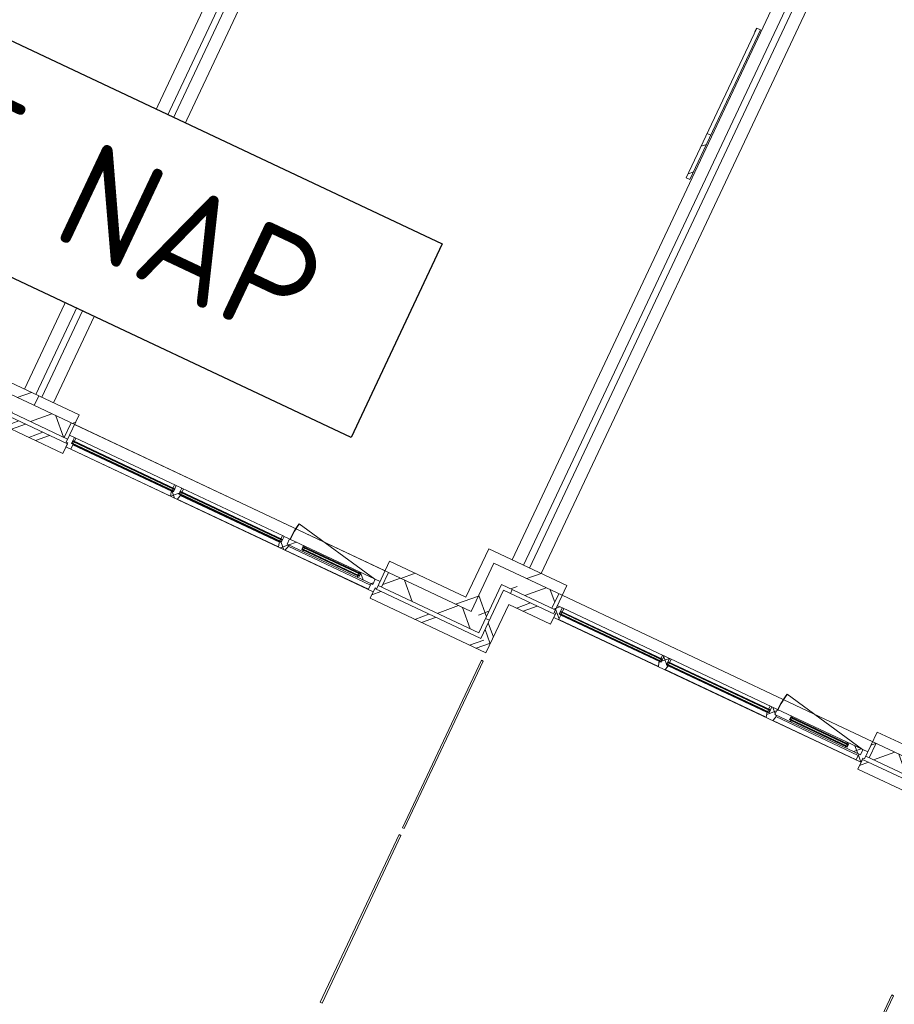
# Model space of a CAD drawing. Header units: metres. Extents: x 136266 to 136452, y 453403 to 453560.
# Tile 20 of 133: x 136361.47 to 136369.64, y 453432.32 to 453441.51. Entities that reach past the tile are written whole.
import ezdxf

# ---------------------------------------------------------------- set-up
doc = ezdxf.new("R2010")
doc.units = ezdxf.units.M
for name, color, linetype, lineweight in [('A-DETL-BEBOUWING', 253, 'Continuous', 9), ('A-FLOR', 192, 'Continuous', 5), ('N-WE-OG-BEBOUWING_HOOFDGEBOUW-T25', 7, 'Continuous', 25)]:
    doc.layers.add(name, color=color, linetype=linetype, lineweight=lineweight)
doc.styles.add('NLCS-ISO-M200-T25', font='txt', dxfattribs={"height": 0.5})
pattern_1 = [(44.99999999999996, (1199.999805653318, -7.958078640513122e-13), (-282.8427124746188, 282.8427124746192), [])]
pattern_2 = [(45, (0.0001772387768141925, -0.0001818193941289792), (-141.4213562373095, 141.4213562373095), [])]
pattern_3 = [(45, (-0.0003412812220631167, -2.000888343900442e-10), (-141.4213562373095, 141.4213562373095), []), (135, (-0.0003412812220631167, -2.000888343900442e-10), (-141.4213562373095, -141.4213562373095), [])]
pattern_4 = [(45, (0.0001772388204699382, -2.000888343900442e-10), (-141.4213562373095, 141.4213562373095), []), (135, (0.0001772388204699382, -2.000888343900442e-10), (-141.4213562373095, -141.4213562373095), [])]
pattern_5 = [(45, (-0.0003412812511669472, -0.0001818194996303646), (-141.4213562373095, 141.4213562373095), []), (135, (-0.0003412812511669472, -0.0001818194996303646), (-141.4213562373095, -141.4213562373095), [])]
pattern_6 = [(45, (0.000177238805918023, -0.0001818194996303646), (-141.4213562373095, 141.4213562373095), []), (135, (0.000177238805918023, -0.0001818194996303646), (-141.4213562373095, -141.4213562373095), [])]

# ---------------------------------------------------------------- blocks, each defined once
blk = doc.blocks.new('859-DO-0010 29-09-2022')
at = {"layer": 'A-DETL-BEBOUWING'}
h = blk.add_hatch(dxfattribs=at)
h.set_pattern_fill('FP_2341', color=256, angle=89.99999999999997, style=0, pattern_type=2)
h.set_pattern_definition([(44.99999999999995, (0.0003590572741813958, -0.0002318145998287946), (-141.4213562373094, 141.4213562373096), [])])
h.paths.add_polyline_path([(110250.0003590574, 19512.7749134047), (110250.0003590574, 19973.02474134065), (110212.0003590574, 19973.02474134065), (110212.0003590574, 19512.7749134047)])
h = blk.add_hatch(dxfattribs=at)
h.set_pattern_fill('FP_107', color=256, angle=44.99999999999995, style=0, pattern_type=2)
h.set_pattern_definition([(44.99999999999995, (1199.999805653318, -1.13686837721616e-12), (-282.8427124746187, 282.8427124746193), [])])
h.paths.add_polyline_path([(110020.0003590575, 14993.18181818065), (110120.0003590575, 14993.18181818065), (110120.0003590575, 15593.18181818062), (110020.0003590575, 15593.18181818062), (110020.0003590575, 15093.18181818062)])
h = blk.add_hatch(dxfattribs=at)
h.set_pattern_fill('FP_107', color=256, angle=44.99999999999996, style=0, pattern_type=2)
h.set_pattern_definition(pattern_1)
h.paths.add_polyline_path([(110410.0003590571, 15493.18181818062), (110410.0003590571, 15593.18181818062), (110120.0003590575, 15593.18181818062), (110120.0003590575, 15493.18181818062)])
h = blk.add_hatch(dxfattribs=at)
h.set_pattern_fill('FP_107', color=256, angle=44.99999999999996, style=0, pattern_type=2)
h.set_pattern_definition(pattern_1)
h.paths.add_polyline_path([(110410.0003590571, 15493.18181818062), (110824.7821772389, 15493.18181818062), (110824.7821772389, 15593.18181818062), (110410.0003590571, 15593.18181818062)])
h = blk.add_hatch(dxfattribs=at)
h.set_pattern_fill('FP_107', color=256, angle=44.99999999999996, style=0, pattern_type=2)
h.set_pattern_definition(pattern_1)
h.paths.add_polyline_path([(115210.000359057, 15493.1818181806), (115210.000359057, 15593.18181818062), (114031.182177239, 15593.18181818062), (114031.182177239, 15493.18181818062), (114205.6719216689, 15493.18181818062)])
h = blk.add_hatch(dxfattribs=at)
h.set_pattern_fill('FP_1185', color=256, angle=44.9999999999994, style=0, pattern_type=2)
h.set_pattern_definition([(44.99999999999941, (110265.0003853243, 15343.18124031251), (-299.9546965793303, 299.9546965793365), []), (134.9999999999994, (110265.0003853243, 15343.18124031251), (-299.9546965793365, -299.9546965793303), [])])
h.paths.add_polyline_path([(110270.0003590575, 15343.18181818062), (110410.0003590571, 15343.18181818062), (110410.0003590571, 15493.18181818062), (110120.0003590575, 15493.18181818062), (110120.0003590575, 15343.18181818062)])
h = blk.add_hatch(dxfattribs=at)
h.set_pattern_fill('FP_799', color=256, angle=44.99999999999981, style=0, pattern_type=2)
h.set_pattern_definition([(44.99999999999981, (112810.0000202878, 15343.18194742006), (-299.9546965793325, 299.9546965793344), []), (134.9999999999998, (112810.0000202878, 15343.18194742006), (-299.9546965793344, -299.9546965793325), [])])
h.paths.add_polyline_path([(115210.0003590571, 15343.18181818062), (115210.0003590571, 15493.18181818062), (114066.1821772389, 15493.18181818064), (114066.1821772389, 15343.18181818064), (114205.6719216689, 15343.18181818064)])
h.paths.add_polyline_path([(110789.7821772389, 15343.18181818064), (110789.7821772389, 15493.18181818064), (110410.0003590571, 15493.18181818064), (110410.0003590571, 15343.18181818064), (110601.7810741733, 15343.18181818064)])
h = blk.add_hatch(dxfattribs=at)
h.set_pattern_fill('FP_800', color=256, style=0, pattern_type=2)
h.set_pattern_definition(pattern_2)
h.paths.add_polyline_path([(110824.7821772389, 15343.1818181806), (110824.7821772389, 15493.1818181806), (110789.7821772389, 15493.1818181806), (110789.7821772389, 15343.1818181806)])
h = blk.add_hatch(dxfattribs=at)
h.set_pattern_fill('FP_800', color=256, style=0, pattern_type=2)
h.set_pattern_definition(pattern_2)
h.paths.add_polyline_path([(114066.1821772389, 15343.18181818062), (114066.1821772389, 15493.18181818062), (114031.1821772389, 15493.18181818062), (114031.1821772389, 15343.18181818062)])
h = blk.add_hatch(dxfattribs=at)
h.set_pattern_fill('FP_1267', color=256, style=0, pattern_type=2)
h.set_pattern_definition(pattern_5)
h.paths.add_polyline_path([(110891.782177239, 15273.18181818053), (110891.782177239, 15323.18181818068), (110874.782177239, 15323.18181818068), (110874.782177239, 15387.18181818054), (110824.782177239, 15387.18181818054), (110824.782177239, 15315.18181818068), (110841.782177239, 15315.18181818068), (110841.782177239, 15273.18181818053)])
h = blk.add_hatch(color=256, dxfattribs=at)
h.paths.add_polyline_path([(110877.7821772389, 15323.18181818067), (110891.7821772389, 15323.18181818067), (110891.7821772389, 15327.18181818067), (110877.7821772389, 15327.18181818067)])
h.paths.add_polyline_path([(111924.4821772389, 15323.18181818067), (111924.4821772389, 15327.18181818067), (111910.4821772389, 15327.18181818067), (111910.4821772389, 15323.18181818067)])
h.paths.add_polyline_path([(111910.4821772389, 15350.18181818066), (111924.4821772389, 15350.18181818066), (111924.4821772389, 15354.18181818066), (111910.4821772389, 15354.18181818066)])
h.paths.add_polyline_path([(110891.7821772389, 15350.18181818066), (110891.7821772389, 15354.18181818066), (110877.7821772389, 15354.18181818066), (110877.7821772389, 15350.18181818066)])
h = blk.add_hatch(dxfattribs=at)
h.set_pattern_fill('FP_1267', color=256, style=0, pattern_type=2)
h.set_pattern_definition(pattern_5)
h.paths.add_polyline_path([(111988.9821772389, 15273.18181818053), (112000.4821772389, 15311.18181818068), (112000.4821772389, 15323.18181818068), (111983.4821772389, 15323.18181818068), (111983.4821772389, 15387.18181818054), (111927.4821772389, 15387.18181818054), (111927.4821772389, 15323.18181818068), (111910.4821772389, 15323.18181818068), (111910.4821772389, 15311.18181818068), (111921.982177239, 15273.18181818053)])
h = blk.add_hatch(dxfattribs=at)
h.set_pattern_fill('FP_1268', color=256, style=0, pattern_type=2)
h.set_pattern_definition([(45, (0.0001772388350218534, -0.0001818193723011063), (-141.4213562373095, 141.4213562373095), []), (135, (0.0001772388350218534, -0.0001818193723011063), (-141.4213562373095, -141.4213562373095), [])])
h.paths.add_polyline_path([(111910.482177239, 15354.18181818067), (111927.482177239, 15354.18181818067), (111925.4821772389, 15387.18181818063), (111910.482177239, 15387.18181818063)])
h = blk.add_hatch(color=256, dxfattribs=at)
h.paths.add_polyline_path([(111986.4821772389, 15323.18181818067), (112000.4821772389, 15323.18181818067), (112000.4821772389, 15327.18181818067), (111986.4821772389, 15327.18181818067)])
h.paths.add_polyline_path([(113024.1821772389, 15323.18181818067), (113038.1821772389, 15323.18181818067), (113038.1821772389, 15327.18181818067), (113024.1821772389, 15327.18181818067)])
h.paths.add_polyline_path([(113038.1821772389, 15350.18181818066), (113038.1821772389, 15354.18181818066), (113024.1821772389, 15354.18181818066), (113024.1821772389, 15350.18181818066)])
h.paths.add_polyline_path([(112000.4821772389, 15350.18181818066), (112000.4821772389, 15354.18181818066), (111986.4821772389, 15354.18181818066), (111986.4821772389, 15350.18181818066)])
h = blk.add_hatch(dxfattribs=at)
h.set_pattern_fill('FP_1267', color=256, style=0, pattern_type=2)
h.set_pattern_definition(pattern_5)
h.paths.add_polyline_path([(113035.682177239, 15273.18181818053), (113102.6821772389, 15273.18181818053), (113114.1821772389, 15311.18181818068), (113114.1821772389, 15333.18181818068), (113097.1821772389, 15333.18181818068), (113097.1821772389, 15387.18181818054), (113041.1821772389, 15387.18181818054), (113041.1821772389, 15323.18181818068), (113024.1821772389, 15323.18181818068), (113024.1821772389, 15311.18181818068)])
h = blk.add_hatch(dxfattribs=at)
h.set_pattern_fill('FP_1269', color=256, style=0, pattern_type=2)
h.set_pattern_definition([(45, (0.0001772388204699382, -0.0001818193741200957), (-141.4213562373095, 141.4213562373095), []), (135, (0.0001772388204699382, -0.0001818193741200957), (-141.4213562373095, -141.4213562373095), [])])
h.paths.add_polyline_path([(113024.1821772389, 15354.18181818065), (113041.1821772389, 15354.18181818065), (113039.1821772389, 15387.18181818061), (113024.1821772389, 15387.18181818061)])
h = blk.add_hatch(dxfattribs=at)
h.set_pattern_fill('FP_1270', color=256, style=0, pattern_type=2)
h.set_pattern_definition(pattern_6)
h.paths.add_polyline_path([(113822.6655167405, 15333.18181818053), (113981.1821772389, 15333.18181818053), (113981.1821772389, 15387.18181818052), (113836.1821772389, 15387.18181818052), (113836.1821772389, 15346.18181818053), (113819.1821772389, 15346.18181818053)])
h.paths.add_polyline_path([(113097.1821772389, 15333.18181818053), (113255.6988377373, 15333.18181818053), (113259.1821772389, 15346.18181818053), (113242.1821772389, 15346.18181818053), (113242.1821772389, 15387.18181818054), (113097.1821772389, 15387.18181818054)])
h = blk.add_hatch(dxfattribs=at)
h.set_pattern_fill('FP_1270', color=256, style=0, pattern_type=2)
h.set_pattern_definition(pattern_6)
h.paths.add_polyline_path([(113836.1821772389, 15377.18181818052), (113836.1821772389, 15387.18181818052), (113821.8616691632, 15387.18181818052), (113819.1821772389, 15377.18181818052)])
h.paths.add_polyline_path([(113242.1821772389, 15377.18181818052), (113259.1821772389, 15377.18181818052), (113256.5026853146, 15387.18181818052), (113242.1821772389, 15387.18181818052)])
h = blk.add_hatch(color=256, dxfattribs=at)
h.paths.add_polyline_path([(113259.1821772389, 15346.18181818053), (113259.1821772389, 15350.18181818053), (113245.1821772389, 15350.18181818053), (113245.1821772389, 15346.18181818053)])
h.paths.add_polyline_path([(113833.1821772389, 15346.18181818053), (113833.1821772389, 15350.18181818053), (113819.1821772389, 15350.18181818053), (113819.1821772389, 15346.18181818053)])
h.paths.add_polyline_path([(113833.1821772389, 15373.18181818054), (113833.1821772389, 15377.18181818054), (113819.1821772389, 15377.18181818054), (113819.1821772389, 15373.18181818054)])
h.paths.add_polyline_path([(113259.1821772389, 15373.18181818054), (113259.1821772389, 15377.18181818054), (113245.1821772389, 15377.18181818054), (113245.1821772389, 15373.18181818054)])
for points in [[(113833.1821772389, 15369.18181818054), (113833.1821772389, 15373.18181818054), (113245.1821772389, 15373.18181818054), (113245.1821772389, 15369.18181818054), (113438.2035822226, 15369.18181818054)], [(113833.1821772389, 15350.18181818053), (113833.1821772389, 15354.18181818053), (113245.1821772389, 15354.18181818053), (113245.1821772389, 15350.18181818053), (113438.2035822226, 15350.18181818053)], [(111924.4821772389, 15346.18181818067), (111924.4821772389, 15350.18181818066), (110877.7821772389, 15350.18181818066), (110877.7821772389, 15346.18181818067), (111552.4430401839, 15346.18181818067)], [(111924.4821772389, 15327.18181818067), (111924.4821772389, 15331.18181818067), (110877.7821772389, 15331.18181818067), (110877.7821772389, 15327.18181818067), (111552.4430401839, 15327.18181818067)], [(113038.1821772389, 15346.18181818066), (113038.1821772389, 15350.18181818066), (111986.4821772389, 15350.18181818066), (111986.4821772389, 15346.18181818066), (112993.9993791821, 15346.18181818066)], [(113038.1821772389, 15327.18181818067), (113038.1821772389, 15331.18181818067), (111986.4821772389, 15331.18181818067), (111986.4821772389, 15327.18181818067), (112993.9993791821, 15327.18181818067)], [(107124.482177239, 14842.99999999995), (107124.482177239, 14846.99999999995), (106077.782177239, 14846.99999999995), (106077.782177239, 14842.99999999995), (106997.8902266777, 14842.99999999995)], [(107124.482177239, 14823.99999999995), (107124.482177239, 14827.99999999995), (106077.782177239, 14827.99999999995), (106077.782177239, 14823.99999999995), (106997.8902266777, 14823.99999999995)], [(108238.1821772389, 14842.99999999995), (108238.1821772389, 14846.99999999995), (107186.4821772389, 14846.99999999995), (107186.4821772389, 14842.99999999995), (107718.6683961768, 14842.99999999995)], [(108238.1821772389, 14823.99999999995), (108238.1821772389, 14827.99999999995), (107186.4821772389, 14827.99999999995), (107186.4821772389, 14823.99999999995), (107718.6683961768, 14823.99999999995)], [(109033.1821772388, 14869.99999999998), (108445.1821772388, 14870.00000000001), (108445.1821772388, 14865.99999999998), (109033.1821772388, 14865.99999999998)], [(109033.1821772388, 14850.99999999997), (108445.1821772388, 14850.99999999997), (108445.1821772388, 14846.99999999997), (109033.1821772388, 14846.99999999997)]]:
    blk.add_hatch(color=256, dxfattribs=at).paths.add_polyline_path(points)
h = blk.add_hatch(dxfattribs=at)
h.set_pattern_fill('FP_1267', color=256, style=0, pattern_type=2)
h.set_pattern_definition(pattern_5)
h.paths.add_polyline_path([(113964.1821772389, 15273.18181818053), (114014.182177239, 15273.18181818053), (114014.182177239, 15315.18181818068), (114031.182177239, 15315.18181818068), (114031.182177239, 15387.18181818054), (113981.1821772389, 15387.18181818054), (113981.1821772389, 15333.18181818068), (113964.1821772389, 15333.18181818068)])
h = blk.add_hatch(dxfattribs=at)
h.set_pattern_fill('FP_1184', color=256, angle=45.00000000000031, style=0, pattern_type=2)
h.set_pattern_definition([(135.0000000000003, (110270.0003373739, 15168.1815043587), (-299.9546965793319, -299.954696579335), []), (225.0000000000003, (110270.0003373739, 15168.1815043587), (299.9546965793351, -299.9546965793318), [])])
h.paths.add_polyline_path([(110270.0003590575, 14993.18181818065), (110270.0003590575, 15343.18181818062), (110120.0003590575, 15343.18181818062), (110120.0003590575, 14993.18181818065)])
h = blk.add_hatch(dxfattribs=at)
h.set_pattern_fill('FP_362', color=256, angle=45.00000000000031, style=0, pattern_type=2)
h.set_pattern_definition([(135.0000000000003, (110410.000408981, 15053.18190010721), (-282.8427124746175, -282.8427124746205), []), (135.0000000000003, (110410.000408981, 16253.18170576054), (-282.8427124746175, -282.8427124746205), [])])
h.paths.add_polyline_path([(110410.0003590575, 14803.18181817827), (110410.0003590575, 15303.18181817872), (110310.0003590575, 15303.18181817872), (110310.0003590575, 14803.18181817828)])
h = blk.add_hatch(dxfattribs=at)
h.set_pattern_fill('FP_339', color=256, angle=44.99999999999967, style=0, pattern_type=2)
h.set_pattern_definition([(44.99999999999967, (110625.9098077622, 15203.18187581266), (-282.8427124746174, 282.8427124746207), []), (44.99999999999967, (111825.9096134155, 15203.18187581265), (-282.8427124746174, 282.8427124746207), [])])
h.paths.add_polyline_path([(110410.0003590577, 15203.18181817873), (110841.8185408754, 15203.18181817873), (110841.8185408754, 15303.18181817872), (110410.0003590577, 15303.18181817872), (110410.0003590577, 15251.98173324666)])
h = blk.add_hatch(dxfattribs=at)
h.set_pattern_fill('FP_872', color=256, angle=45.0000000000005, style=0, pattern_type=2)
h.set_pattern_definition([(45.0000000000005, (114612.2730770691, 15203.18116870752), (-282.8427124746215, 282.8427124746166), []), (45.0000000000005, (115812.2735898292, 15203.18187581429), (-282.8427124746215, 282.8427124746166), [])])
h.paths.add_polyline_path([(115210.0003590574, 15203.18181817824), (115210.0003590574, 15303.18181817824), (114014.5458136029, 15303.18181817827), (114014.5458136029, 15203.18181817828), (114205.6719216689, 15203.18181817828)])
h = blk.add_hatch(dxfattribs=at)
h.set_pattern_fill('FP_107', color=256, angle=44.99999999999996, style=0, pattern_type=2)
h.set_pattern_definition(pattern_1)
h.paths.add_polyline_path([(105610.000359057, 14993.18181818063), (105610.000359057, 15093.18181818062), (104431.1821772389, 15093.18181818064), (104431.1821772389, 14993.18181818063), (105556.3338876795, 14993.18181818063)])
h = blk.add_hatch(dxfattribs=at)
h.set_pattern_fill('FP_107', color=256, angle=44.99999999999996, style=0, pattern_type=2)
h.set_pattern_definition([(44.99999999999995, (1199.999805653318, -1.023181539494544e-12), (-282.8427124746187, 282.8427124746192), [])])
h.paths.add_polyline_path([(109881.0029046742, 14993.18181818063), (110020.0003590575, 14993.18181818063), (110020.0003590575, 15093.18181818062), (109231.1821772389, 15093.18181818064), (109231.1821772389, 14993.18181818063)])
h.paths.add_polyline_path([(106024.7821772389, 14993.18181818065), (106024.7821772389, 15093.18181818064), (105610.0003590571, 15093.18181818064), (105610.0003590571, 14993.18181818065)])
h = blk.add_hatch(dxfattribs=at)
h.set_pattern_fill('FP_795', color=256, angle=44.99999999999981, style=0, pattern_type=2)
h.set_pattern_definition([(44.99999999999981, (103210.0008679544, 14843.18179269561), (-299.9546965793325, 299.9546965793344), []), (134.9999999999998, (103210.0008679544, 14843.18179269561), (-299.9546965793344, -299.9546965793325), [])])
h.paths.add_polyline_path([(104466.1821772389, 14843.18181818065), (105610.0003590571, 14843.18181818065), (105610.0003590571, 14993.18181818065), (104466.1821772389, 14993.18181818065)])
h.paths.add_polyline_path([(100810.000359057, 14843.18181818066), (101189.7821772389, 14843.18181818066), (101189.7821772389, 14993.18181818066), (100810.000359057, 14993.18181818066)])
h = blk.add_hatch(dxfattribs=at)
h.set_pattern_fill('FP_797', color=256, angle=44.99999999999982, style=0, pattern_type=2)
h.set_pattern_definition([(44.99999999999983, (107940.0007618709, 14843.18179269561), (-299.9546965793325, 299.9546965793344), []), (134.9999999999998, (107940.0007618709, 14843.18179269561), (-299.9546965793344, -299.9546965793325), [])])
h.paths.add_polyline_path([(110270.0003590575, 14843.18181818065), (110270.0003590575, 14993.18181818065), (109266.1821772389, 14993.18181818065), (109266.1821772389, 14843.18181818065), (109881.0029046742, 14843.18181818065)])
h.paths.add_polyline_path([(105989.7821772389, 14843.18181818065), (105989.7821772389, 14993.18181818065), (105610.0003590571, 14993.18181818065), (105610.0003590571, 14843.18181818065)])
h = blk.add_hatch(dxfattribs=at)
h.set_pattern_fill('FP_798', color=256, style=0, pattern_type=2)
h.set_pattern_definition([(45, (0.0001772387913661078, -0.0001818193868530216), (-141.4213562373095, 141.4213562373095), [])])
h.paths.add_polyline_path([(106024.7821772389, 14843.18181818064), (106024.7821772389, 14993.18181818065), (105989.7821772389, 14993.18181818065), (105989.7821772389, 14843.18181818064)])
h = blk.add_hatch(dxfattribs=at)
h.set_pattern_fill('FP_870', color=256, angle=45.0000000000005, style=0, pattern_type=2)
h.set_pattern_definition([(45.0000000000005, (105012.273217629, 14703.18172108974), (-282.8427124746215, 282.8427124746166), []), (45.0000000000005, (106212.2730232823, 14703.18172108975), (-282.8427124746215, 282.8427124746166), [])])
h.paths.add_polyline_path([(105610.0003590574, 14703.18181817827), (105610.0003590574, 14803.18181817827), (104414.5458136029, 14802.31394730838), (104414.5458136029, 14703.18181817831), (105556.3338876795, 14703.18181817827)])
h = blk.add_hatch(dxfattribs=at)
h.set_pattern_fill('FP_337', color=256, angle=44.99999999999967, style=0, pattern_type=2)
h.set_pattern_definition([(44.99999999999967, (105825.9098780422, 14703.18172108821), (-282.8427124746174, 282.8427124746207), []), (44.99999999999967, (107025.9096836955, 14703.1817210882), (-282.8427124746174, 282.8427124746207), [])])
h.paths.add_polyline_path([(106041.8185408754, 14703.18181817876), (106041.8185408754, 14803.18181817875), (105610.0003590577, 14802.31394730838), (105610.0003590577, 14703.18181817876)])
h = blk.add_hatch(color=256, dxfattribs=at)
h.paths.add_polyline_path([(106077.782177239, 14819.99999999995), (106091.782177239, 14819.99999999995), (106091.782177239, 14823.99999999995), (106077.782177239, 14823.99999999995)])
h.paths.add_polyline_path([(107110.4821772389, 14819.99999999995), (107124.4821772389, 14819.99999999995), (107124.4821772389, 14823.99999999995), (107110.4821772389, 14823.99999999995)])
h.paths.add_polyline_path([(107110.4821772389, 14846.99999999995), (107124.4821772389, 14846.99999999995), (107124.4821772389, 14850.99999999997), (107110.4821772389, 14850.99999999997)])
h.paths.add_polyline_path([(106077.782177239, 14846.99999999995), (106091.782177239, 14846.99999999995), (106091.782177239, 14850.99999999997), (106077.782177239, 14850.99999999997)])
h = blk.add_hatch(dxfattribs=at)
h.set_pattern_fill('FP_1257', color=256, style=0, pattern_type=2)
h.set_pattern_definition(pattern_3)
h.paths.add_polyline_path([(107121.982177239, 14769.99999999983), (107188.9821772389, 14769.99999999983), (107200.482177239, 14807.99999999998), (107200.482177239, 14819.99999999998), (107183.482177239, 14819.99999999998), (107183.482177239, 14883.99999999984), (107127.482177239, 14883.99999999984), (107127.482177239, 14819.99999999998), (107110.482177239, 14819.99999999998), (107112.202956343, 14802.31394730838)])
h = blk.add_hatch(color=256, dxfattribs=at)
h.paths.add_polyline_path([(107186.4821772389, 14819.99999999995), (107200.4821772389, 14819.99999999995), (107200.4821772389, 14823.99999999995), (107186.4821772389, 14823.99999999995)])
h.paths.add_polyline_path([(108238.1821772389, 14819.99999999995), (108238.1821772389, 14823.99999999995), (108224.1821772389, 14823.99999999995), (108224.1821772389, 14819.99999999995)])
h.paths.add_polyline_path([(108238.1821772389, 14846.99999999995), (108238.1821772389, 14850.99999999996), (108224.1821772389, 14850.99999999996), (108224.1821772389, 14846.99999999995)])
h.paths.add_polyline_path([(107200.4821772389, 14846.99999999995), (107200.4821772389, 14850.99999999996), (107186.4821772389, 14850.99999999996), (107186.4821772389, 14846.99999999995)])
h = blk.add_hatch(dxfattribs=at)
h.set_pattern_fill('FP_1257', color=256, style=0, pattern_type=2)
h.set_pattern_definition(pattern_3)
h.paths.add_polyline_path([(108235.682177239, 14769.99999999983), (108302.6821772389, 14769.99999999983), (108314.182177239, 14807.99999999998), (108314.182177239, 14829.99999999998), (108297.182177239, 14829.99999999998), (108297.182177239, 14883.99999999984), (108241.182177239, 14883.99999999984), (108241.182177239, 14819.99999999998), (108224.1821772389, 14819.99999999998), (108225.902956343, 14802.31394730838)])
h = blk.add_hatch(dxfattribs=at)
h.set_pattern_fill('FP_1258', color=256, style=0, pattern_type=2)
h.set_pattern_definition(pattern_4)
h.paths.add_polyline_path([(109181.182177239, 14829.99999999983), (109181.182177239, 14883.99999999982), (109036.182177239, 14883.99999999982), (109036.182177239, 14842.99999999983), (109019.182177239, 14842.99999999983), (109022.6655167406, 14829.99999999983), (109160.2247351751, 14829.99999999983)])
h.paths.add_polyline_path([(108297.1821772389, 14829.99999999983), (108455.6988377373, 14829.99999999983), (108459.182177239, 14842.99999999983), (108442.1821772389, 14842.99999999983), (108442.1821772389, 14883.99999999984), (108297.1821772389, 14883.99999999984)])
h = blk.add_hatch(dxfattribs=at)
h.set_pattern_fill('FP_1258', color=256, style=0, pattern_type=2)
h.set_pattern_definition(pattern_4)
h.paths.add_polyline_path([(109019.182177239, 14873.99999999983), (109036.182177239, 14873.99999999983), (109036.182177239, 14883.99999999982), (109021.8616691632, 14883.99999999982)])
h.paths.add_polyline_path([(108459.182177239, 14873.99999999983), (108456.5026853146, 14883.99999999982), (108442.182177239, 14883.99999999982), (108442.182177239, 14873.99999999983)])
h = blk.add_hatch(color=256, dxfattribs=at)
h.paths.add_polyline_path([(109033.1821772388, 14842.99999999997), (109033.1821772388, 14846.99999999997), (109019.1821772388, 14846.99999999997), (109019.1821772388, 14842.99999999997)])
h.paths.add_polyline_path([(109033.1821772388, 14873.99999999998), (109019.1821772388, 14873.99999999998), (109019.1821772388, 14869.99999999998), (109033.1821772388, 14869.99999999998)])
h.paths.add_polyline_path([(108459.1821772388, 14842.99999999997), (108459.1821772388, 14846.99999999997), (108445.1821772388, 14846.99999999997), (108445.1821772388, 14842.99999999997)])
h.paths.add_polyline_path([(108459.1821772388, 14873.99999999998), (108445.1821772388, 14873.99999999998), (108445.1821772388, 14870.00000000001), (108459.1821772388, 14870.00000000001)])
h = blk.add_hatch(dxfattribs=at)
h.set_pattern_fill('FP_871', color=256, angle=45.0000000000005, style=0, pattern_type=2)
h.set_pattern_definition([(45.0000000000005, (109812.273147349, 14703.18242819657), (-282.8427124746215, 282.8427124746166), []), (45.0000000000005, (111012.2736601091, 14703.18172108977), (-282.8427124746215, 282.8427124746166), [])])
h.paths.add_polyline_path([(110410.0003590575, 14703.18181817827), (110410.0003590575, 14803.18181817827), (109214.5458136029, 14802.31394730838), (109214.5458136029, 14703.18181817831), (109881.0029046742, 14703.18181817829)])
for centre in [(113976.1821772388, 15387.1818181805), (109176.1821772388, 14883.9999999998)]:
    blk.add_arc(centre, 874.0000000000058, 168.9999999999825, 180)
for p, q in [((110260.0003590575, 23018.18181817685), (110260.0003590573, 15593.18181818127)), ((110380.0003590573, 15593.18181818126), (110380.0003590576, 23018.18181817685)), ((110440.0003590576, 23018.18181817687), (110440.0003590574, 15593.18181818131)), ((110560.0003590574, 15593.18181818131), (110560.0003590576, 23018.18181817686)), ((105460.0003590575, 22518.18181817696), (105460.0003590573, 15093.18181818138)), ((105580.0003590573, 15093.18181818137), (105580.0003590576, 22518.18181817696)), ((105640.0003590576, 22518.18181817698), (105640.0003590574, 15093.18181818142)), ((105760.0003590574, 15093.18181818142), (105760.0003590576, 22518.18181817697)), ((110209.4545747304, 21020.18162818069), (110209.4545747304, 21058.18170818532)), ((110212.0003590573, 21058.18170818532), (110212.0003590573, 19512.77491340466)), ((110212.0003590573, 21058.18170818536), (110250.0003590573, 21058.18170818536)), ((110250.0003590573, 19512.77491340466), (110250.0003590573, 21058.18170818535)), ((110212.0003590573, 21020.18162818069), (110209.4545747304, 21020.18162818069)), ((110250.0003590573, 19973.02474134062), (110212.0003590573, 19973.02474134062)), ((110212.0003590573, 19512.77491340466), (110250.0003590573, 19512.77491340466)), ((110824.7821772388, 15593.1818181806), (110020.0003590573, 15593.1818181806)), ((110020.0003590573, 15593.1818181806), (110020.0003590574, 15093.1818181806)), ((110824.7821772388, 15593.1818181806), (110824.7821772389, 15315.18181818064)), ((113976.1821772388, 15387.1818181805), (113118.2400189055, 15553.9488801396)), ((115624.7821772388, 15593.1818181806), (114031.1821772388, 15593.18181818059)), ((114031.1821772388, 15315.18181818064), (114031.1821772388, 15593.18181818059)), ((110120.0003590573, 14993.18181818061), (110120.0003590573, 15493.1818181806)), ((110120.0003590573, 15493.1818181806), (110824.7821772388, 15493.1818181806)), ((110789.7821772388, 15343.18181818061), (110789.7821772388, 15493.18181818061)), ((114031.1821772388, 15493.18181818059), (115624.7821772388, 15493.1818181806)), ((114066.1821772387, 15493.1818181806), (114066.1821772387, 15343.1818181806)), ((110874.7821772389, 15387.1818181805), (110824.7821772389, 15387.1818181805)), ((110874.7821772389, 15323.18181818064), (110874.7821772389, 15387.1818181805)), ((110876.7821772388, 15385.18181818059), (110874.7821772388, 15385.18181818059)), ((110874.7821772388, 15354.18181818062), (111927.4821772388, 15354.18181818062)), ((110874.7821772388, 15354.18181818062), (110877.7821772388, 15323.18181818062)), ((110874.7821772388, 15323.18181818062), (110877.7821772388, 15354.18181818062)), ((111925.4821772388, 15387.18181818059), (110876.7821772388, 15387.18181818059)), ((110876.7821772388, 15387.18181818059), (110876.7821772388, 15385.18181818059)), ((110877.7821772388, 15354.18181818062), (110877.7821772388, 15323.18181818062)), ((110891.7821772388, 15350.18181818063), (110891.7821772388, 15387.18181818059)), ((111910.4821772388, 15387.18181818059), (111910.4821772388, 15350.18181818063)), ((111924.4821772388, 15354.18181818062), (111924.4821772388, 15323.18181818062)), ((111924.4821772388, 15354.18181818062), (111927.4821772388, 15323.18181818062)), ((111924.4821772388, 15323.18181818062), (111927.4821772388, 15354.18181818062)), ((111925.4821772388, 15385.18181818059), (111925.4821772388, 15387.18181818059)), ((111927.4821772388, 15385.18181818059), (111925.4821772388, 15385.18181818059)), ((111983.4821772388, 15387.1818181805), (111927.4821772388, 15387.1818181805)), ((111927.4821772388, 15387.1818181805), (111927.4821772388, 15323.18181818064)), ((111983.4821772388, 15323.18181818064), (111983.4821772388, 15387.1818181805)), ((111985.4821772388, 15385.18181818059), (111983.4821772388, 15385.18181818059)), ((111983.4821772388, 15354.18181818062), (113041.1821772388, 15354.18181818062)), ((111983.4821772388, 15354.18181818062), (111986.4821772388, 15323.18181818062)), ((111983.4821772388, 15323.18181818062), (111986.4821772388, 15354.18181818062)), ((113039.1821772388, 15387.18181818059), (111985.4821772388, 15387.18181818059)), ((111985.4821772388, 15387.18181818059), (111985.4821772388, 15385.18181818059)), ((111986.4821772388, 15354.18181818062), (111986.4821772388, 15323.18181818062)), ((112000.4821772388, 15350.18181818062), (112000.4821772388, 15387.18181818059)), ((113024.1821772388, 15387.18181818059), (113024.1821772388, 15350.18181818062)), ((113038.1821772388, 15354.18181818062), (113038.1821772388, 15323.18181818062)), ((113038.1821772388, 15354.18181818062), (113041.1821772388, 15323.18181818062)), ((113038.1821772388, 15323.18181818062), (113041.1821772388, 15354.18181818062)), ((113039.1821772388, 15385.18181818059), (113039.1821772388, 15387.18181818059)), ((113041.1821772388, 15385.18181818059), (113039.1821772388, 15385.18181818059)), ((114031.1821772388, 15387.1818181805), (113041.1821772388, 15387.1818181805)), ((113041.1821772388, 15387.1818181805), (113041.1821772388, 15323.18181818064)), ((113097.1821772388, 15333.18181818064), (113097.1821772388, 15387.1818181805)), ((113242.1821772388, 15346.18181818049), (113242.1821772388, 15387.1818181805)), ((113242.1821772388, 15377.18181818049), (113836.1821772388, 15377.18181818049)), ((113242.1821772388, 15346.18181818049), (113245.1821772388, 15377.18181818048)), ((113242.1821772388, 15377.18181818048), (113245.1821772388, 15346.18181818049)), ((113245.1821772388, 15346.18181818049), (113245.1821772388, 15377.18181818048)), ((113833.1821772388, 15373.18181818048), (113245.1821772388, 15373.18181818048)), ((113245.1821772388, 15369.18181818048), (113833.1821772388, 15369.18181818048)), ((113833.1821772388, 15354.18181818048), (113245.1821772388, 15354.18181818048)), ((113259.1821772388, 15377.18181818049), (113256.5026853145, 15387.18181818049)), ((113259.1821772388, 15373.18181818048), (113259.1821772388, 15377.18181818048)), ((113259.1821772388, 15354.18181818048), (113259.1821772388, 15369.18181818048)), ((113821.8616691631, 15387.18181818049), (113819.1821772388, 15377.18181818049)), ((113819.1821772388, 15377.18181818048), (113819.1821772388, 15373.18181818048)), ((113819.1821772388, 15369.18181818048), (113819.1821772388, 15354.18181818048)), ((113833.1821772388, 15346.18181818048), (113833.1821772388, 15377.18181818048)), ((113833.1821772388, 15346.18181818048), (113836.1821772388, 15377.18181818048)), ((113833.1821772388, 15377.18181818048), (113836.1821772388, 15346.18181818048)), ((113836.1821772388, 15387.1818181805), (113836.1821772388, 15346.18181818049)), ((113981.1821772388, 15333.1818181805), (113981.1821772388, 15387.1818181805)), ((110270.0003590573, 14843.18181818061), (110270.0003590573, 15343.18181818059)), ((110270.0003590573, 15343.18181818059), (110824.7821772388, 15343.1818181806)), ((110841.8185408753, 15303.1818181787), (110310.0003590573, 15303.1818181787)), ((110310.0003590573, 15303.1818181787), (110310.0003590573, 14803.18181817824)), ((110824.7821772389, 15315.18181818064), (110841.7821772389, 15315.18181818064)), ((110841.7821772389, 15315.18181818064), (110841.7821772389, 15273.1818181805)), ((110841.7821772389, 15273.1818181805), (114014.1821772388, 15273.1818181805)), ((110841.8185408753, 15203.1818181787), (110841.8185408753, 15303.1818181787)), ((110874.7821772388, 15345.1818181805), (110877.7821772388, 15345.1818181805)), ((110877.7821772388, 15337.1818181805), (110874.7821772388, 15337.1818181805)), ((111927.4821772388, 15323.18181818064), (110874.7821772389, 15323.18181818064)), ((111924.4821772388, 15350.18181818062), (110877.7821772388, 15350.18181818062)), ((110877.7821772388, 15346.18181818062), (111924.4821772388, 15346.18181818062)), ((111924.4821772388, 15331.18181818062), (110877.7821772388, 15331.18181818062)), ((110877.7821772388, 15327.18181818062), (111924.4821772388, 15327.18181818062)), ((110891.7821772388, 15331.18181818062), (110891.7821772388, 15346.18181818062)), ((110891.7821772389, 15273.1818181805), (110891.7821772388, 15327.18181818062)), ((111910.4821772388, 15319.8168109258), (110891.7821772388, 15319.8168109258)), ((110891.7821772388, 15275.59559381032), (111921.2516925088, 15275.59559381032)), ((111910.4821772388, 15346.18181818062), (111910.4821772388, 15331.18181818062)), ((111910.4821772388, 15327.18181818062), (111910.4821772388, 15311.18181818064)), ((111910.4821772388, 15311.18181818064), (111921.9821772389, 15273.1818181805)), ((111924.4821772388, 15345.1818181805), (111927.4821772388, 15345.1818181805)), ((111924.4821772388, 15335.1818181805), (111927.4821772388, 15335.1818181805)), ((111983.4821772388, 15345.1818181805), (111986.4821772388, 15345.1818181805)), ((111983.4821772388, 15335.1818181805), (111986.4821772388, 15335.1818181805)), ((113041.1821772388, 15323.18181818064), (111983.4821772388, 15323.18181818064)), ((113038.1821772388, 15350.18181818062), (111986.4821772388, 15350.18181818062)), ((111986.4821772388, 15346.18181818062), (113038.1821772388, 15346.18181818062)), ((113038.1821772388, 15331.18181818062), (111986.4821772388, 15331.18181818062)), ((111986.4821772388, 15327.18181818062), (113038.1821772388, 15327.18181818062)), ((111988.9821772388, 15273.1818181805), (112000.4821772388, 15311.18181818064)), ((111989.7126619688, 15275.59559381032), (113034.9516925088, 15275.59559381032)), ((112000.4821772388, 15331.18181818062), (112000.4821772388, 15346.18181818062)), ((112000.4821772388, 15311.18181818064), (112000.4821772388, 15327.18181818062)), ((113024.1821772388, 15319.8168109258), (112000.4821772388, 15319.8168109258)), ((113024.1821772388, 15346.18181818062), (113024.1821772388, 15331.18181818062)), ((113024.1821772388, 15327.18181818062), (113024.1821772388, 15311.18181818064)), ((113024.1821772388, 15311.18181818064), (113035.6821772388, 15273.1818181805)), ((113038.1821772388, 15345.1818181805), (113041.1821772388, 15345.1818181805)), ((113038.1821772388, 15335.1818181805), (113041.1821772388, 15335.1818181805)), ((113097.1821772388, 15333.1818181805), (113981.1821772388, 15333.1818181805)), ((113102.6821772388, 15273.1818181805), (113114.1821772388, 15311.18181818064)), ((113103.4126619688, 15275.59559381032), (113964.1821772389, 15275.59559381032)), ((113114.1821772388, 15311.18181818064), (113114.1821772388, 15333.18181818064)), ((113964.1821772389, 15319.8168109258), (113114.1821772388, 15319.8168109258)), ((113836.1821772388, 15346.18181818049), (113242.1821772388, 15346.18181818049)), ((113245.1821772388, 15350.18181818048), (113833.1821772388, 15350.18181818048)), ((113255.6988377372, 15333.1818181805), (113259.1821772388, 15346.18181818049)), ((113259.1821772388, 15346.18181818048), (113259.1821772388, 15350.18181818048)), ((113819.1821772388, 15350.18181818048), (113819.1821772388, 15346.18181818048)), ((113819.1821772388, 15346.18181818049), (113822.6655167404, 15333.1818181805)), ((113964.1821772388, 15333.18181818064), (113964.1821772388, 15273.1818181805)), ((114014.1821772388, 15273.1818181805), (114014.1821772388, 15315.18181818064)), ((114014.1821772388, 15315.18181818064), (114031.1821772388, 15315.18181818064)), ((115641.8185408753, 15303.18181817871), (114014.5458136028, 15303.18181817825)), ((114014.5458136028, 15303.18181817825), (114014.5458136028, 15203.18181817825)), ((114031.1821772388, 15343.18181818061), (115624.7821772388, 15343.1818181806)), ((110410.0003590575, 15203.1818181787), (110841.8185408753, 15203.1818181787)), ((110410.0003590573, 14703.18181817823), (110410.0003590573, 15203.1818181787)), ((114014.5458136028, 15203.18181817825), (115641.8185408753, 15203.18181817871)), ((106024.7821772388, 15093.18181818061), (104431.1821772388, 15093.1818181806)), ((105610.000359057, 15093.18181818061), (105610.000359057, 14993.18181818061)), ((106024.7821772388, 15093.18181818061), (106024.7821772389, 14811.99999999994)), ((110020.0003590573, 15093.1818181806), (109231.1821772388, 15093.1818181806)), ((109231.1821772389, 14811.99999999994), (109231.1821772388, 15093.1818181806)), ((104431.1821772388, 14993.1818181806), (110120.0003590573, 14993.18181818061)), ((105989.7821772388, 14993.1818181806), (105989.7821772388, 14843.1818181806)), ((109176.1821772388, 14883.9999999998), (108318.2400189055, 15050.7670619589)), ((109266.1821772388, 14843.18181818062), (109266.1821772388, 14993.18181818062)), ((106041.8185408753, 14803.18181817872), (104414.5458136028, 14803.18181817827)), ((104431.1821772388, 14843.18181818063), (106024.7821772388, 14843.1818181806)), ((106074.7821772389, 14883.9999999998), (106024.7821772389, 14883.9999999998)), ((106024.7821772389, 14811.99999999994), (106041.7821772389, 14811.99999999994)), ((106041.7821772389, 14811.99999999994), (106041.7821772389, 14769.9999999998)), ((106041.8185408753, 14703.18181817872), (106041.8185408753, 14803.18181817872)), ((106074.7821772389, 14819.99999999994), (106074.7821772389, 14883.9999999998)), ((106076.7821772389, 14881.99999999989), (106074.7821772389, 14881.99999999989)), ((106074.7821772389, 14850.99999999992), (107127.4821772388, 14850.99999999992)), ((106074.7821772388, 14850.99999999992), (106077.7821772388, 14819.99999999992)), ((106074.7821772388, 14819.99999999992), (106077.7821772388, 14850.99999999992)), ((106074.7821772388, 14841.9999999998), (106077.7821772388, 14841.9999999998)), ((106077.7821772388, 14833.9999999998), (106074.7821772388, 14833.9999999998)), ((107127.4821772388, 14819.99999999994), (106074.7821772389, 14819.99999999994)), ((107125.4821772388, 14883.99999999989), (106076.7821772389, 14883.99999999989)), ((106076.7821772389, 14883.99999999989), (106076.7821772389, 14881.99999999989)), ((106077.7821772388, 14850.99999999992), (106077.7821772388, 14819.99999999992)), ((107124.4821772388, 14846.99999999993), (106077.7821772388, 14846.99999999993)), ((106077.7821772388, 14842.99999999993), (107124.4821772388, 14842.99999999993)), ((107124.4821772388, 14827.99999999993), (106077.7821772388, 14827.99999999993)), ((106077.7821772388, 14823.99999999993), (107124.4821772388, 14823.99999999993)), ((106091.7821772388, 14846.99999999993), (106091.7821772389, 14883.99999999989)), ((106091.7821772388, 14827.99999999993), (106091.7821772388, 14842.99999999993)), ((106091.7821772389, 14769.9999999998), (106091.7821772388, 14823.99999999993)), ((107110.4821772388, 14816.6349927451), (106091.7821772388, 14816.6349927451)), ((107110.4821772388, 14883.99999999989), (107110.4821772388, 14846.99999999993)), ((107110.4821772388, 14842.99999999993), (107110.4821772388, 14827.99999999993)), ((107110.4821772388, 14823.99999999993), (107110.4821772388, 14807.99999999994)), ((107110.4821772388, 14807.99999999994), (107121.9821772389, 14769.9999999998)), ((107124.4821772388, 14850.99999999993), (107124.4821772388, 14819.99999999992)), ((107124.4821772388, 14850.99999999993), (107127.4821772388, 14819.99999999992)), ((107124.4821772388, 14819.99999999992), (107127.4821772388, 14850.99999999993)), ((107124.4821772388, 14841.9999999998), (107127.4821772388, 14841.9999999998)), ((107124.4821772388, 14831.9999999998), (107127.4821772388, 14831.9999999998)), ((107125.4821772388, 14881.99999999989), (107125.4821772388, 14883.99999999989)), ((107127.4821772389, 14881.99999999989), (107125.4821772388, 14881.99999999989)), ((107183.4821772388, 14883.9999999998), (107127.4821772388, 14883.9999999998)), ((107127.4821772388, 14883.9999999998), (107127.4821772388, 14819.99999999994)), ((107183.4821772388, 14819.99999999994), (107183.4821772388, 14883.9999999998)), ((107185.4821772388, 14881.99999999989), (107183.4821772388, 14881.99999999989)), ((107183.4821772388, 14850.99999999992), (108241.1821772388, 14850.99999999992)), ((107183.4821772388, 14850.99999999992), (107186.4821772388, 14819.99999999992)), ((107183.4821772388, 14819.99999999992), (107186.4821772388, 14850.99999999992)), ((107183.4821772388, 14841.9999999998), (107186.4821772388, 14841.9999999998)), ((107183.4821772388, 14831.9999999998), (107186.4821772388, 14831.9999999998)), ((108241.1821772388, 14819.99999999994), (107183.4821772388, 14819.99999999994)), ((108239.1821772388, 14883.99999999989), (107185.4821772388, 14883.99999999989)), ((107185.4821772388, 14883.99999999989), (107185.4821772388, 14881.99999999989)), ((107186.4821772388, 14850.99999999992), (107186.4821772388, 14819.99999999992)), ((108238.1821772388, 14846.99999999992), (107186.4821772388, 14846.99999999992)), ((107186.4821772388, 14842.99999999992), (108238.1821772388, 14842.99999999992)), ((108238.1821772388, 14827.99999999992), (107186.4821772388, 14827.99999999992)), ((107186.4821772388, 14823.99999999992), (108238.1821772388, 14823.99999999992)), ((107188.9821772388, 14769.9999999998), (107200.4821772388, 14807.99999999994)), ((107200.4821772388, 14846.99999999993), (107200.4821772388, 14883.99999999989)), ((107200.4821772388, 14827.99999999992), (107200.4821772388, 14842.99999999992)), ((107200.4821772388, 14807.99999999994), (107200.4821772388, 14823.99999999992)), ((108224.1821772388, 14816.6349927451), (107200.4821772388, 14816.6349927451)), ((108224.1821772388, 14883.99999999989), (108224.1821772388, 14846.99999999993)), ((108224.1821772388, 14842.99999999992), (108224.1821772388, 14827.99999999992)), ((108224.1821772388, 14823.99999999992), (108224.1821772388, 14807.99999999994)), ((108224.1821772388, 14807.99999999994), (108235.6821772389, 14769.9999999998)), ((108238.1821772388, 14850.99999999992), (108238.1821772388, 14819.99999999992)), ((108238.1821772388, 14850.99999999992), (108241.1821772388, 14819.99999999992)), ((108238.1821772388, 14819.99999999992), (108241.1821772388, 14850.99999999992)), ((108238.1821772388, 14841.9999999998), (108241.1821772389, 14841.9999999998)), ((108238.1821772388, 14831.9999999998), (108241.1821772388, 14831.9999999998)), ((108239.1821772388, 14881.99999999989), (108239.1821772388, 14883.99999999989)), ((108241.1821772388, 14881.99999999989), (108239.1821772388, 14881.99999999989)), ((109231.1821772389, 14883.9999999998), (108241.1821772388, 14883.9999999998)), ((108241.1821772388, 14883.9999999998), (108241.1821772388, 14819.99999999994)), ((108297.1821772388, 14883.9999999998), (108297.1821772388, 14829.9999999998)), ((108297.1821772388, 14829.9999999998), (109181.1821772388, 14829.9999999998)), ((108302.6821772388, 14769.9999999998), (108314.1821772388, 14807.99999999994)), ((108314.1821772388, 14807.99999999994), (108314.1821772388, 14829.99999999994)), ((109164.1821772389, 14816.6349927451), (108314.1821772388, 14816.6349927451)), ((108442.1821772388, 14842.99999999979), (108442.1821772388, 14883.9999999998)), ((108442.1821772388, 14873.99999999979), (109036.1821772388, 14873.99999999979)), ((108442.1821772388, 14842.99999999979), (108445.1821772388, 14873.99999999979)), ((108442.1821772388, 14873.99999999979), (108445.1821772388, 14842.99999999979)), ((109036.1821772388, 14842.99999999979), (108442.1821772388, 14842.99999999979)), ((108445.1821772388, 14842.99999999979), (108445.1821772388, 14873.99999999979)), ((109033.1821772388, 14869.99999999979), (108445.1821772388, 14869.99999999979)), ((108445.1821772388, 14865.99999999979), (109033.1821772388, 14865.99999999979)), ((109033.1821772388, 14850.99999999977), (108445.1821772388, 14850.99999999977)), ((108445.1821772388, 14846.99999999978), (109033.1821772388, 14846.99999999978)), ((108455.6988377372, 14829.9999999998), (108459.1821772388, 14842.99999999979)), ((108459.1821772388, 14873.99999999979), (108456.5026853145, 14883.99999999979)), ((108459.1821772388, 14869.99999999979), (108459.1821772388, 14873.99999999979)), ((108459.1821772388, 14850.99999999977), (108459.1821772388, 14865.99999999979)), ((108459.1821772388, 14842.99999999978), (108459.1821772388, 14846.99999999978)), ((109021.8616691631, 14883.99999999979), (109019.1821772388, 14873.99999999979)), ((109019.1821772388, 14873.99999999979), (109019.1821772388, 14869.99999999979)), ((109019.1821772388, 14865.99999999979), (109019.1821772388, 14850.99999999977)), ((109019.1821772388, 14846.99999999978), (109019.1821772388, 14842.99999999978)), ((109019.1821772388, 14842.99999999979), (109022.6655167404, 14829.9999999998)), ((109033.1821772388, 14842.99999999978), (109033.1821772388, 14873.99999999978)), ((109033.1821772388, 14842.99999999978), (109036.1821772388, 14873.99999999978)), ((109033.1821772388, 14873.99999999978), (109036.1821772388, 14842.99999999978)), ((109036.1821772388, 14883.9999999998), (109036.1821772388, 14842.99999999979)), ((109164.1821772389, 14829.99999999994), (109164.1821772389, 14769.9999999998)), ((109181.1821772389, 14883.9999999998), (109181.1821772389, 14829.99999999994)), ((109214.1821772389, 14769.9999999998), (109214.1821772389, 14811.99999999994)), ((109214.1821772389, 14811.99999999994), (109231.1821772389, 14811.99999999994)), ((110310.0003590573, 14803.18181817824), (109214.5458136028, 14803.18181817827)), ((109214.5458136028, 14803.18181817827), (109214.5458136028, 14703.18181817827)), ((109231.1821772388, 14843.18181818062), (110270.0003590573, 14843.18181818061)), ((106041.7821772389, 14769.9999999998), (109214.1821772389, 14769.9999999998)), ((106091.7821772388, 14772.41377562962), (107121.2516925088, 14772.41377562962)), ((107189.7126619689, 14772.41377562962), (108234.9516925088, 14772.41377562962)), ((108303.4126619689, 14772.41377562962), (109164.1821772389, 14772.41377562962)), ((104414.5458136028, 14703.18181817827), (106041.8185408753, 14703.18181817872)), ((109214.5458136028, 14703.18181817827), (110410.0003590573, 14703.18181817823)), ((110401.000359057, 12893.18181818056), (110401.000359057, 14623.18181818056)), ((110419.000359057, 14623.18181818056), (110401.000359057, 14623.18181818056)), ((110419.000359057, 14623.18181818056), (110419.000359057, 12893.18181818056)), ((115201.000359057, 11701.02423442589), (115201.000359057, 13431.02423442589)), ((115201.000359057, 13431.02423442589), (115219.000359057, 13431.02423442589)), ((115219.000359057, 13431.02423442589), (115219.000359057, 11701.02423442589)), ((110419.000359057, 12893.18181818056), (110401.000359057, 12893.18181818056)), ((110401.000359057, 11093.18181818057), (110401.000359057, 12823.18181818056)), ((110401.000359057, 12823.18181818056), (110419.000359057, 12823.18181818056)), ((110419.000359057, 12823.18181818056), (110419.000359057, 11093.18181818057)), ((110401.000359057, 11093.18181818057), (110419.000359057, 11093.18181818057))]:
    blk.add_line(p, q, dxfattribs=at)
at = {"layer": 'A-FLOR'}
for p, q in [((110824.7821772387, 15493.18181818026), (114031.1821772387, 15493.18181818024)), ((110380.0003590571, 15303.1818181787), (110380.0003590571, 15343.18181818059)), ((106024.7821772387, 14993.1818181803), (109231.1821772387, 14993.18181818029)), ((110270.0003590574, 14993.18181818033), (110310.0003590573, 14993.18181818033))]:
    blk.add_line(p, q, dxfattribs=at)

msp = doc.modelspace()

# ---------------------------------------------------------------- block references
at = {"xscale": 0.001, "yscale": 0.001, "zscale": 0.001, "rotation": 334.7650131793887}
msp.add_blockref('859-DO-0010 29-09-2022', (136259.6791283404, 453469.3710543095), dxfattribs=at)

# ---------------------------------------------------------------- next in the draw order: texts
at = {"layer": 'N-WE-OG-BEBOUWING_HOOFDGEBOUW-T25', "insert": (136351.915581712, 453445.2286193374), "char_height": 1, "attachment_point": 1, "rotation": 334.7647804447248, "style": 'NLCS-ISO-M200-T25', "bg_fill": 19, "box_fill_scale": 1.5, "bg_fill_color": 256, "bg_fill_transparency": 0}
msp.add_mtext_dynamic_manual_height_columns('Vloerpeil = +2.235 NAP', width=14.1859937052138, gutter_width=2.5, heights=[0], dxfattribs=at)

doc.saveas('drawing.dxf')
